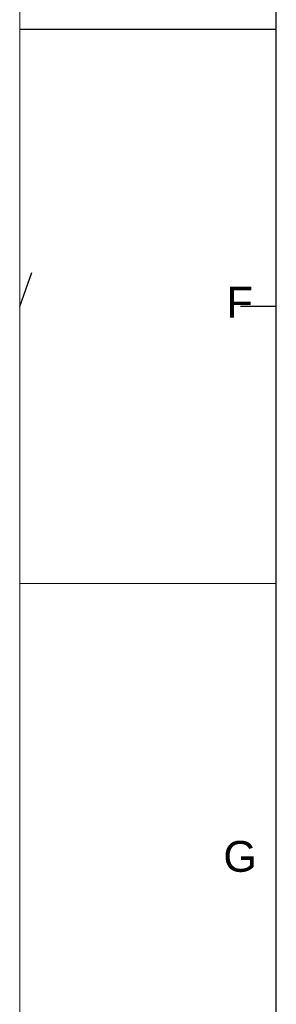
# Model space of a CAD drawing. Header units: millimetres. Extents: x 0 to 25230, y 0 to 17820.
# Tile 11 of 244: x 0 to 750, y 6870 to 9748. Entities that reach past the tile are written whole.
import ezdxf

# ---------------------------------------------------------------- set-up
doc = ezdxf.new("R2010")
doc.units = ezdxf.units.MM
doc.linetypes.add('SLD-Sólida', pattern=[0])
doc.layers.add('DETALHAMENTO', color=8, linetype='SLD-Sólida')
doc.styles.add('SLDTEXTSTYLE0', font='ARIAL.TTF')

msp = doc.modelspace()

# ---------------------------------------------------------------- linework, layer by layer
at = {"color": 7, "linetype": 'SLD-Sólida', "lineweight": 18, "ltscale": 30}
for p, q in [((0, 17820), (0, 0)), ((0, 8100), (750, 8100))]:
    msp.add_line(p, q, dxfattribs=at)
at = {"layer": 'DETALHAMENTO', "color": 7, "linetype": 'SLD-Sólida', "ltscale": 30}
for p, q in [((750, 210), (750, 17610)), ((0, 9720), (750, 9720)), ((0, 8910), (35, 9009)), ((750, 8910), (645, 8910))]:
    msp.add_line(p, q, dxfattribs=at)

# ---------------------------------------------------------------- texts
at = {"layer": 'DETALHAMENTO', "color": 7, "ltscale": 30, "char_height": 90, "attachment_point": 1, "style": 'SLDTEXTSTYLE0'}
for s, insert in [('F', (604.8, 8967.2)), ('G', (595.2, 7347.2))]:
    msp.add_mtext(s, dxfattribs=dict(at, insert=insert))

doc.saveas('drawing.dxf')
